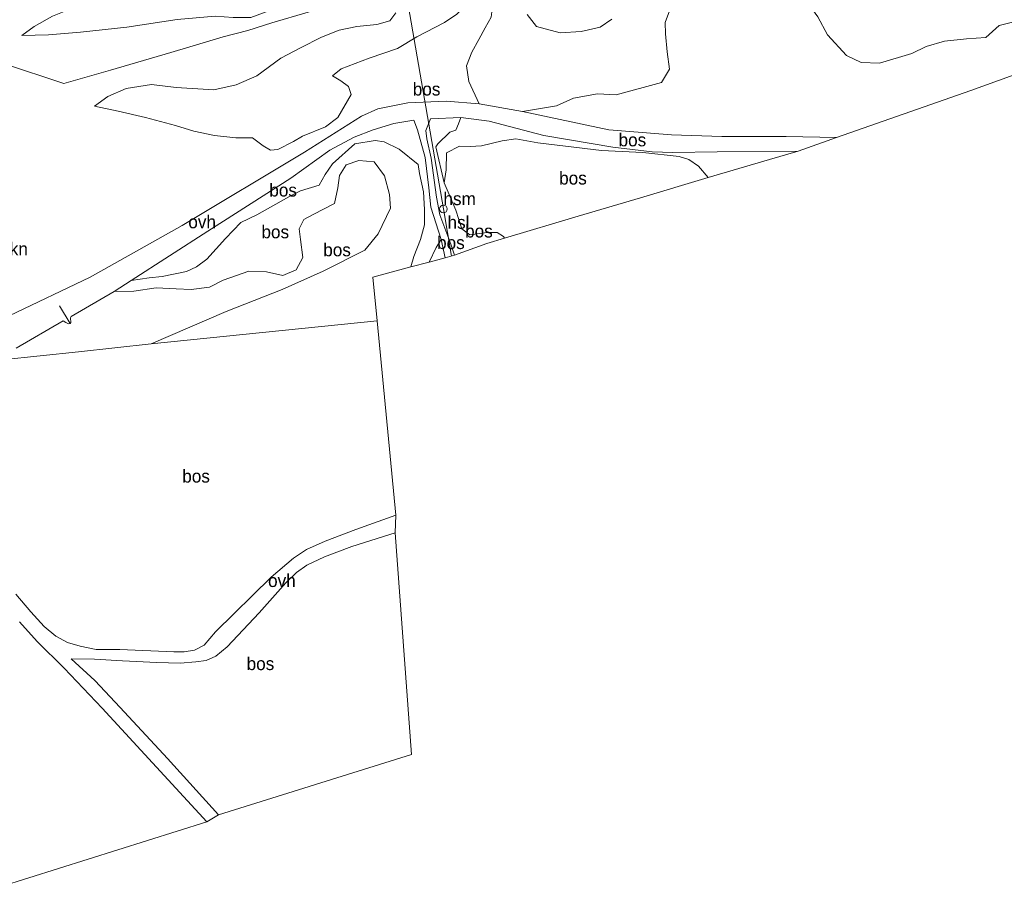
# Model space of a CAD drawing. Header units: millimetres. Extents: x 180000 to 190000, y 466229 to 468626.
# Tile 68 of 202: x 182849 to 183041, y 467986 to 468155. Entities that reach past the tile are written whole.
import ezdxf
from ezdxf.enums import TextEntityAlignment as Align

# ---------------------------------------------------------------- set-up
doc = ezdxf.new("R2010")
doc.units = ezdxf.units.MM
for name, color, linetype, lineweight in [('af-bs-doorgang', 8, 'Continuous', 18), ('af-bs-rasterhekwerk', 8, 'hekwerk', 18), ('bp-b5-bomenstruiken', 93, 'Continuous', 18), ('bp-b5-bos', 93, 'Continuous', 18), ('gw-bs-kruinlijn', 93, 'Continuous', 18), ('gw-bs-teenlijn', 93, 'Continuous', 18), ('kd-bs-opnamedtmgrens', 173, 'Continuous', 18), ('kl-bs-electriciteit hoogsp', 13, 'elechoog', 18), ('kl-bs-hoogspanningsmast', 8, 'Continuous', 18), ('og-bs-hulpgeometrie', 53, 'Continuous', 18), ('vh-b5-verh_soort', 8, 'Continuous', 18)]:
    doc.layers.add(name, color=color, linetype=linetype, lineweight=lineweight)
doc.styles.add('rtw_iso', font='iso-rtw.shx')
doc.linetypes.add('elechoog', pattern='A,28,-5,[23,RTW.shx,S=1.25,R=0,X=0,Y=0],-5,[23,RTW.shx,S=1.25,R=0,X=0,Y=0],-5,[23,RTW.shx,S=1.25,R=0,X=0,Y=0],-5', length=48)
doc.linetypes.add('hekwerk', pattern='A,7,-1.5,[1,RTW.shx,S=0.75,R=0,X=0,Y=0],-1.5', length=10)

# ---------------------------------------------------------------- blocks, each defined once
blk = doc.blocks.new('dtbattr-r')
at = {"style": 'rtw_iso'}
blk.add_attdef('TAG', text='', height=2.5, dxfattribs=at).set_placement((0, 0), align=Align.MIDDLE_CENTER)
blk = doc.blocks.new('dtb')
blk.add_circle((0, 0), 0.75)
blk = doc.blocks.new('dtbattr')
at = {"style": 'rtw_iso'}
blk.add_attdef('TAG', (0.59, 0.87), '', height=2.5, dxfattribs=at)
blk = doc.blocks.new('dtbattr-l')
at = {"style": 'rtw_iso'}
blk.add_attdef('TAG', (0, 0), '', height=2.5, dxfattribs=at)

msp = doc.modelspace()

# ---------------------------------------------------------------- linework, layer by layer
at = {"layer": 'af-bs-doorgang'}
msp.add_polyline3d([(182857.17, 468098.98, 39.04), (182859.19, 468095.54, 39.02)], dxfattribs=at)
at = {"layer": 'af-bs-rasterhekwerk'}
for points in [[(182857.97, 468142.29, 39.67), (182867.06, 468144.88, 39.81), (182878.83, 468148.36, 40.54), (182882.52, 468149.43, 40.67), (182889.06, 468151.41, 41.93), (182893.84, 468152.67, 43.38), (182898.52, 468154.14, 43.71), (182905.6, 468156.21, 42.39), (182909.67, 468157.54, 41.73), (182918.57, 468161.38, 41.67), (182923.4, 468163.3, 40.7), (182926.26, 468164.62, 40.78), (182929.51, 468165.82, 39.96)], [(182840.59, 468148.32, 37.29), (182846.22, 468146.24, 39.51), (182857.97, 468142.29, 39.67)]]:
    msp.add_polyline3d(points, dxfattribs=at)
at = {"layer": 'bp-b5-bomenstruiken'}
for points in [[(182905.6, 468156.21, 42.39), (182898.52, 468154.14, 43.71), (182893.84, 468152.67, 43.38), (182889.06, 468151.41, 41.93), (182882.52, 468149.43, 40.67), (182878.83, 468148.36, 40.54), (182867.06, 468144.88, 39.81), (182857.97, 468142.29, 39.67), (182846.22, 468146.24, 39.51), (182845.45, 468148.65, 39.42), (182844.38, 468150.91, 39.23), (182842.54, 468152.61, 39.04), (182840.06, 468153.7, 38.93), (182837.81, 468154.21, 38.94), (182843.16, 468154.4, 39.06), (182847, 468155.38, 39.09)], [(182880.09, 468154.8, 41), (182870.25, 468153.27, 40.31), (182861.25, 468152.32, 39.83), (182854.98, 468151.8, 39.53), (182849.8, 468151.68, 39.4), (182852.23, 468153.39, 39.17), (182855.79, 468155.43, 39.13)], [(182855.79, 468155.43, 39.13), (182852.23, 468153.39, 39.17), (182849.8, 468151.68, 39.4), (182854.98, 468151.8, 39.53), (182861.25, 468152.32, 39.83), (182870.25, 468153.27, 40.31), (182880.09, 468154.8, 41)]]:
    msp.add_polyline3d(points, dxfattribs=at)
at = {"layer": 'bp-b5-bos'}
for points in [[(182846.22, 468146.24, 39.51), (182857.97, 468142.29, 39.67), (182867.06, 468144.88, 39.81), (182878.83, 468148.36, 40.54), (182882.52, 468149.43, 40.67), (182889.06, 468151.41, 41.93), (182893.84, 468152.67, 43.38), (182898.52, 468154.14, 43.71), (182905.6, 468156.21, 42.39)], [(182941.3, 468155.23, 40.09), (182940.13, 468153.13, 39.97), (182938.84, 468150.89, 40.06), (182937.5, 468148.44, 40.07), (182936.47, 468145.77, 40.07), (182936.92, 468142.72, 40.01), (182938.95, 468138.36, 40.12), (182932.5, 468138.87, 40.04), (182925.01, 468138.52, 39.92), (182919.18, 468137.36, 39.87), (182916.01, 468135.95, 39.75), (182904.91, 468128.95, 39.47), (182881.06, 468114.64, 39.32), (182863.13, 468104.55, 39.2), (182847.35, 468097.04, 38.93)], [(182922.71, 468156.09, 41.84), (182921.5, 468154.53, 41.96), (182918.96, 468153.8, 42.08), (182915.12, 468153.44, 41.98), (182911.64, 468152.72, 42.26), (182908.19, 468151.35, 42.67), (182904.08, 468149.29, 43.15), (182900.31, 468147.28, 42.86), (182895.62, 468143.82, 42.31), (182891.55, 468142.04, 41.59), (182887.21, 468141.1, 40.94), (182879.86, 468141.51, 40.26), (182875.1, 468142.15, 39.93), (182870.14, 468141.37, 39.63), (182866.57, 468139.75, 39.59), (182863.93, 468137.88, 39.48), (182868.59, 468136.89, 39.33), (182873.87, 468135.66, 39.33), (182879.77, 468134.16, 39.41), (182883.35, 468133.02, 39.52), (182887.35, 468132.19, 39.55), (182891.49, 468131.74, 39.57), (182894.76, 468131.73, 39.54), (182896.86, 468130.16, 39.57), (182898.26, 468129.31, 39.58), (182899.7, 468129.43, 39.59), (182902.74, 468131.02, 39.65), (182904.52, 468132.05, 39.68), (182908.99, 468133.87, 39.75), (182911.4, 468135.72, 39.77), (182913.98, 468140.16, 39.9), (182913.46, 468141.75, 39.92), (182911.96, 468142.83, 39.95), (182910.38, 468143.81, 39.89), (182912.05, 468145.2, 39.84), (182917.47, 468147.24, 39.86), (182922.99, 468149.15, 39.94), (182926.76, 468151.42, 39.89), (182932.19, 468154.23, 39.83), (182934.58, 468155.8, 39.93)], [(182934.58, 468155.8, 39.93), (182932.19, 468154.23, 39.83), (182926.76, 468151.42, 39.89), (182922.99, 468149.15, 39.94), (182917.47, 468147.24, 39.86), (182912.05, 468145.2, 39.84), (182910.38, 468143.81, 39.89), (182911.96, 468142.83, 39.95), (182913.46, 468141.75, 39.92), (182913.98, 468140.16, 39.9), (182911.4, 468135.72, 39.77), (182908.99, 468133.87, 39.75), (182904.52, 468132.05, 39.68), (182902.74, 468131.02, 39.65), (182899.7, 468129.43, 39.59), (182898.26, 468129.31, 39.58), (182896.86, 468130.16, 39.57), (182894.76, 468131.73, 39.54), (182891.49, 468131.74, 39.57), (182887.35, 468132.19, 39.55), (182883.35, 468133.02, 39.52), (182879.77, 468134.16, 39.41), (182873.87, 468135.66, 39.33), (182868.59, 468136.89, 39.33), (182863.93, 468137.88, 39.48), (182866.57, 468139.75, 39.59), (182870.14, 468141.37, 39.63), (182875.1, 468142.15, 39.93), (182879.86, 468141.51, 40.26), (182887.21, 468141.1, 40.94), (182891.55, 468142.04, 41.59), (182895.62, 468143.82, 42.31), (182900.31, 468147.28, 42.86), (182904.08, 468149.29, 43.15), (182908.19, 468151.35, 42.67), (182911.64, 468152.72, 42.26), (182915.12, 468153.44, 41.98), (182918.96, 468153.8, 42.08), (182921.5, 468154.53, 41.96), (182922.71, 468156.09, 41.84)], [(182976.05, 468156.46, 39.5), (182975.18, 468154.19, 39.5), (182975.22, 468152, 39.5), (182975.6, 468148.46, 39.76), (182976.03, 468145.1, 39.76), (182974.45, 468142.51, 39.72), (182965.65, 468140.11, 39.8), (182962.02, 468140.3, 39.8), (182957.35, 468139.48, 39.81), (182953.98, 468137.94, 39.85), (182947.4, 468136.85, 40.18), (182938.95, 468138.36, 40.12), (182936.92, 468142.72, 40.01), (182936.47, 468145.77, 40.07), (182937.5, 468148.44, 40.07), (182938.84, 468150.89, 40.06), (182940.13, 468153.13, 39.97), (182941.3, 468155.23, 40.09)], [(183063.36, 468151.28, 39.12), (183034.76, 468140.97, 39.08), (183008.59, 468131.78, 39.5), (182998.78, 468132, 39.89), (182986.2, 468132, 39.99), (182976.4, 468132.3, 40.04), (182964.22, 468133.27, 40.04), (182947.4, 468136.85, 40.18), (182953.98, 468137.94, 39.85), (182957.35, 468139.48, 39.81), (182962.02, 468140.3, 39.8), (182965.65, 468140.11, 39.8), (182974.45, 468142.51, 39.72), (182976.03, 468145.1, 39.76), (182975.6, 468148.46, 39.76), (182975.22, 468152, 39.5), (182975.18, 468154.19, 39.5), (182976.05, 468156.46, 39.5)], [(182964.79, 468154.84, 43.41), (182962.5, 468153.31, 43.11), (182958.8, 468152.46, 42.59), (182954.69, 468152.21, 42.1), (182950.09, 468153.39, 41.63), (182948.31, 468155.75, 41.33)], [(182948.31, 468155.75, 41.33), (182950.09, 468153.39, 41.63), (182954.69, 468152.21, 42.1), (182958.8, 468152.46, 42.59), (182962.5, 468153.31, 43.11), (182964.79, 468154.84, 43.41)], [(183004.96, 468155.33, 39.29), (183006.83, 468151.82, 39.6), (183010.56, 468147.77, 39.66), (183013.36, 468146.43, 39.55), (183016.93, 468146.27, 39.48), (183023.23, 468148.17, 39.43), (183026.06, 468149.55, 39.48), (183029.63, 468150.56, 39.54), (183033.94, 468151, 39.58), (183037.71, 468151.31, 39.46), (183040.26, 468153.59, 39.51), (183045.46, 468154.91, 39.53)], [(183045.46, 468154.91, 39.53), (183040.26, 468153.59, 39.51), (183037.71, 468151.31, 39.46), (183033.94, 468151, 39.58), (183029.63, 468150.56, 39.54), (183026.06, 468149.55, 39.48), (183023.23, 468148.17, 39.43), (183016.93, 468146.27, 39.48), (183013.36, 468146.43, 39.55), (183010.56, 468147.77, 39.66), (183006.83, 468151.82, 39.6), (183004.96, 468155.33, 39.29)], [(182848.68, 468090.76, 38.96), (182857.86, 468096.03, 39.03), (182858.37, 468095.76, 39.02), (182858.89, 468095.5, 39.02), (182859.19, 468095.54, 39.02), (182859.35, 468095.73, 39.02), (182859.31, 468096.65, 39.03), (182859.41, 468096.91, 39.03), (182867.79, 468101.76, 39.09), (182871.61, 468101.84, 39.11), (182876.01, 468102.5, 39.1), (182879.85, 468102.27, 39.12), (182882.79, 468102.19, 39.17), (182886.38, 468102.62, 39.17), (182889.02, 468104.01, 39.18), (182894.03, 468105.76, 39.18), (182897.47, 468105.58, 39.19), (182900.65, 468104.89, 39.27), (182903.29, 468106.02, 39.34), (182904.57, 468108.43, 39.25), (182904.1, 468111.93, 39.12), (182903.86, 468114.02, 39.1), (182904.79, 468115.8, 39.1), (182906.56, 468116.81, 39.16), (182910.75, 468118.93, 39.25), (182911.4, 468121.96, 39.16), (182911.7, 468124.38, 39.17), (182913, 468126.44, 39.13), (182915.51, 468127.32, 39.16), (182918.46, 468127.07, 39.3), (182920.51, 468124.33, 39.58), (182921.43, 468120.68, 39.77), (182921.68, 468117.99, 39.79), (182919.28, 468113.04, 39.82), (182916.68, 468109.85, 39.68), (182908.51, 468105.72, 39.45), (182900.53, 468102.19, 38.9), (182889.64, 468097.85, 39.25), (182875.03, 468091.58, 39.11), (182860.83, 468090.02, 39.16), (182845.91, 468088.46, 38.95)], [(182845.91, 468088.46, 38.95), (182860.83, 468090.02, 39.16), (182875.03, 468091.58, 39.11), (182919.03, 468096.03, 45.51), (182922.7, 468058.2, 39.44), (182914.91, 468055.38, 39.38), (182908.91, 468053.1, 39.31), (182905.29, 468051.47, 39.07), (182902.75, 468049.78, 38.81), (182898.39, 468046.11, 38.79), (182887.55, 468035.44, 39.06), (182885.34, 468032.86, 39.18), (182883.44, 468031.91, 39.2), (182881.41, 468031.57, 39.22), (182879.41, 468031.55, 39.08), (182868.9, 468031.98, 39.02), (182864.31, 468031.99, 38.9), (182861.16, 468032.67, 38.86), (182858.7, 468033.36, 38.84), (182856.4, 468034.6, 38.78), (182854.14, 468036.51, 38.79), (182851.56, 468039.38, 38.77), (182848.62, 468042.77, 38.72)], [(182849.35, 468037.41, 38.77), (182852.79, 468033.57, 38.79), (182858.05, 468028.39, 38.73), (182865.46, 468020.57, 38.7), (182885.86, 467998.42, 38.8), (182845.32, 467985.66, 38.93)]]:
    msp.add_polyline3d(points, dxfattribs=at)
for points in [[(182926.94, 468133.31, 40.06), (182928.38, 468127.91, 40.45), (182929.11, 468122, 41.29), (182929.54, 468118.22, 42.03), (182931.5, 468111.93, 44.3), (182930.54, 468110.37, 45.38), (182929.17, 468107.52, 45.85), (182925.64, 468106.57, 45.92), (182926.18, 468108.61, 44.31), (182927.53, 468111.91, 43.6), (182928.3, 468114.76, 42.59), (182928.3, 468117.79, 41.95), (182928.08, 468121.23, 41.22), (182927.31, 468124.75, 40.67), (182927.02, 468126.5, 40.35), (182923.36, 468129.5, 40.11), (182920.45, 468130.95, 39.92), (182918.67, 468131.23, 39.7), (182914.67, 468130.54, 39.59), (182910.32, 468126.69, 39.63), (182908.92, 468124.55, 39.59), (182907.77, 468122.47, 39.53), (182904.12, 468121.37, 39.51), (182902.45, 468120.55, 39.55), (182895.58, 468116.69, 39.48), (182892.49, 468115.2, 39.51), (182889.49, 468112.13, 39.62), (182885.83, 468108.06, 39.61), (182883.87, 468106.59, 39.73), (182881.92, 468105.69, 39.85), (182877.16, 468104.72, 39.65), (182874.63, 468104.46, 39.28), (182871.11, 468103.9, 39.15), (182886.03, 468113.54, 39.41), (182902.2, 468123.89, 39.5), (182909.8, 468129.3, 39.54), (182914.56, 468131.85, 39.64), (182918.28, 468133.27, 39.82), (182922.31, 468134.54, 40), (182926.2, 468135.19, 40.15)], [(182935.54, 468113.96, 45.05), (182937.12, 468112.83, 45.26), (182940.46, 468113.27, 45.82), (182942.46, 468113.28, 45.95), (182943.68, 468112.52, 46.01), (182943.86, 468112.17, 46.01), (182940.43, 468111.16, 46.25), (182934.1, 468108.84, 44.68), (182933.39, 468111.01, 44.73), (182931.27, 468116.73, 42.85), (182930.65, 468120.16, 41.93), (182929.59, 468127.75, 40.64), (182928.76, 468131.53, 40.38), (182928.52, 468133.14, 40.33), (182929.42, 468135.46, 40.2), (182935.34, 468135.66, 40.13), (182934.92, 468134.45, 40.3), (182934.4, 468133.24, 40.37), (182933.23, 468132.85, 40.36), (182930.86, 468130.58, 40.41), (182930.49, 468129.94, 40.44), (182932.08, 468122.98, 41.22), (182934.38, 468117.64, 43.43)], [(182951.57, 468132.2, 40.32), (182964.97, 468129.93, 40.13), (182972.67, 468129.01, 40.01), (182976.67, 468128.87, 39.98), (182985.31, 468129, 39.85), (183001.13, 468129.12, 39.59), (182995.52, 468127.51, 39.83), (182983.56, 468123.97, 40.16), (182981.7, 468126.23, 40.08), (182979.81, 468127.5, 39.97), (182977.9, 468128.1, 39.91), (182970.86, 468128.88, 39.99), (182962.76, 468129.25, 40.09), (182950.38, 468130.75, 40.15), (182946.08, 468131.56, 40.1), (182943.41, 468131.14, 40), (182939.36, 468130.16, 39.73), (182937.21, 468130.06, 39.86), (182935.1, 468130.11, 39.96), (182932.57, 468128.78, 40.17), (182932.53, 468125.51, 40.17), (182932.08, 468122.98, 41.22), (182930.49, 468129.94, 40.44), (182930.86, 468130.58, 40.41), (182933.23, 468132.85, 40.36), (182934.4, 468133.24, 40.37), (182934.92, 468134.45, 40.3), (182935.34, 468135.66, 40.13), (182940.86, 468134.96, 40.21)], [(182923.36, 468129.5, 40.11), (182927.02, 468126.5, 40.35), (182927.31, 468124.75, 40.67), (182928.08, 468121.23, 41.22), (182928.3, 468117.79, 41.95), (182928.3, 468114.76, 42.59), (182927.53, 468111.91, 43.6), (182926.18, 468108.61, 44.31), (182925.64, 468106.57, 45.92), (182918.24, 468104.55, 43.94), (182919.03, 468096.03, 45.51), (182875.03, 468091.58, 39.11), (182889.64, 468097.85, 39.25), (182900.53, 468102.19, 38.9), (182908.51, 468105.72, 39.45), (182916.68, 468109.85, 39.68), (182919.28, 468113.04, 39.82), (182921.68, 468117.99, 39.79), (182921.43, 468120.68, 39.77), (182920.51, 468124.33, 39.58), (182918.46, 468127.07, 39.3), (182915.51, 468127.32, 39.16), (182913, 468126.44, 39.13), (182911.7, 468124.38, 39.17), (182911.4, 468121.96, 39.16), (182910.75, 468118.93, 39.25), (182906.56, 468116.81, 39.16), (182904.79, 468115.8, 39.1), (182903.86, 468114.02, 39.1), (182904.1, 468111.93, 39.12), (182904.57, 468108.43, 39.25), (182903.29, 468106.02, 39.34), (182900.65, 468104.89, 39.27), (182897.47, 468105.58, 39.19), (182894.03, 468105.76, 39.18), (182889.02, 468104.01, 39.18), (182886.38, 468102.62, 39.17), (182882.79, 468102.19, 39.17), (182879.85, 468102.27, 39.12), (182876.01, 468102.5, 39.1), (182871.61, 468101.84, 39.11), (182867.79, 468101.76, 39.09), (182871.11, 468103.9, 39.15), (182874.63, 468104.46, 39.28), (182877.16, 468104.72, 39.65), (182881.92, 468105.69, 39.85), (182883.87, 468106.59, 39.73), (182885.83, 468108.06, 39.61), (182889.49, 468112.13, 39.62), (182892.49, 468115.2, 39.51), (182895.58, 468116.69, 39.48), (182902.45, 468120.55, 39.55), (182904.12, 468121.37, 39.51), (182907.77, 468122.47, 39.53), (182908.92, 468124.55, 39.59), (182910.32, 468126.69, 39.63), (182914.67, 468130.54, 39.59), (182918.67, 468131.23, 39.7), (182920.45, 468130.95, 39.92)], [(182950.38, 468130.75, 40.15), (182962.76, 468129.25, 40.09), (182970.86, 468128.88, 39.99), (182977.9, 468128.1, 39.91), (182979.81, 468127.5, 39.97), (182981.7, 468126.23, 40.08), (182983.56, 468123.97, 40.16), (182970.39, 468120.06, 41.2), (182958.26, 468116.47, 42.89), (182943.86, 468112.17, 46.01), (182943.68, 468112.52, 46.01), (182942.46, 468113.28, 45.95), (182940.46, 468113.27, 45.82), (182937.12, 468112.83, 45.26), (182935.54, 468113.96, 45.05), (182934.38, 468117.64, 43.43), (182932.08, 468122.98, 41.22), (182932.53, 468125.51, 40.17), (182932.57, 468128.78, 40.17), (182935.1, 468130.11, 39.96), (182937.21, 468130.06, 39.86), (182939.36, 468130.16, 39.73), (182943.41, 468131.14, 40), (182946.08, 468131.56, 40.1)], [(182932.29, 468108.31, 44.74), (182929.17, 468107.52, 45.85), (182930.54, 468110.37, 45.38), (182931.5, 468111.93, 44.3)], [(182922.57, 468054.74, 39.24), (182925.76, 468011.55, 38.84), (182888.15, 467999.76, 38.73), (182878.19, 468010.78, 38.6), (182868.98, 468020.72, 38.69), (182864, 468025.98, 38.74), (182859.39, 468030.2, 38.77), (182863.96, 468030.15, 38.88), (182869.43, 468029.82, 38.9), (182876.09, 468029.5, 38.85), (182880.64, 468029.35, 38.96), (182883.71, 468029.61, 39.01), (182885.72, 468029.89, 39.05), (182887.61, 468030.68, 39.01), (182889.8, 468032.54, 38.96), (182896.08, 468039.14, 39.16), (182901.27, 468044.98, 39.14), (182903.33, 468047.01, 39.15), (182905.32, 468048.43, 39.12), (182908.8, 468050.08, 39.24), (182914.1, 468052.1, 39.24)]]:
    msp.add_polyline3d(points, close=True, dxfattribs=at)
at = {"layer": 'gw-bs-kruinlijn'}
for points in [[(182920.95, 468164.07, 41.05), (182913.37, 468161.02, 41.08), (182905.07, 468158.16, 41.66), (182898.11, 468156.57, 42.96), (182894.45, 468155.19, 43.02), (182890.99, 468155.16, 42.7), (182887.47, 468155.42, 41.93), (182880.09, 468154.8, 41), (182870.25, 468153.27, 40.31), (182861.25, 468152.32, 39.83), (182854.98, 468151.8, 39.53), (182849.8, 468151.68, 39.4)], [(182922.71, 468156.09, 41.84), (182921.5, 468154.53, 41.96), (182918.96, 468153.8, 42.08), (182915.12, 468153.44, 41.98), (182911.64, 468152.72, 42.26), (182908.19, 468151.35, 42.67), (182904.08, 468149.29, 43.15), (182900.31, 468147.28, 42.86), (182895.62, 468143.82, 42.31), (182891.55, 468142.04, 41.59), (182887.21, 468141.1, 40.94), (182879.86, 468141.51, 40.26), (182875.1, 468142.15, 39.93), (182870.14, 468141.37, 39.63), (182866.57, 468139.75, 39.59), (182863.93, 468137.88, 39.48)], [(182964.79, 468154.84, 43.41), (182962.5, 468153.31, 43.11), (182958.8, 468152.46, 42.59), (182954.69, 468152.21, 42.1), (182950.09, 468153.39, 41.63), (182948.31, 468155.75, 41.33)], [(182935.34, 468135.66, 40.13), (182934.92, 468134.45, 40.3), (182934.4, 468133.24, 40.37)], [(182943.86, 468112.17, 46.01), (182943.68, 468112.52, 46.01), (182942.46, 468113.28, 45.95), (182940.46, 468113.27, 45.82), (182937.12, 468112.83, 45.26), (182935.54, 468113.96, 45.05), (182934.38, 468117.64, 43.43), (182932.08, 468122.98, 41.22), (182930.49, 468129.94, 40.44), (182930.86, 468130.58, 40.41), (182933.23, 468132.85, 40.36), (182934.4, 468133.24, 40.37)], [(182925.64, 468106.57, 45.92), (182926.18, 468108.61, 44.31), (182927.53, 468111.91, 43.6), (182928.3, 468114.76, 42.59), (182928.3, 468117.79, 41.95), (182928.08, 468121.23, 41.22), (182927.31, 468124.75, 40.67), (182927.02, 468126.5, 40.35), (182923.36, 468129.5, 40.11), (182920.45, 468130.95, 39.92), (182918.67, 468131.23, 39.7), (182914.67, 468130.54, 39.59), (182910.32, 468126.69, 39.63), (182908.92, 468124.55, 39.59), (182907.77, 468122.47, 39.53), (182904.12, 468121.37, 39.51), (182902.45, 468120.55, 39.55), (182895.58, 468116.69, 39.48), (182892.49, 468115.2, 39.51), (182889.49, 468112.13, 39.62), (182885.83, 468108.06, 39.61), (182883.87, 468106.59, 39.73), (182881.92, 468105.69, 39.85), (182877.16, 468104.72, 39.65), (182874.63, 468104.46, 39.28), (182871.11, 468103.9, 39.15)], [(182931.5, 468111.93, 44.3), (182930.54, 468110.37, 45.38), (182929.17, 468107.52, 45.85)]]:
    msp.add_polyline3d(points, dxfattribs=at)
at = {"layer": 'gw-bs-teenlijn'}
for points in [[(182981.81, 468162.47, 39.3), (182987.84, 468168.13, 39.09), (182990.84, 468169.36, 39.02), (182994.25, 468169.9, 39.06), (182996.86, 468168.95, 39.14), (182998.56, 468166.18, 39.2), (183000.87, 468161.05, 39.13), (183004.96, 468155.33, 39.29), (183006.83, 468151.82, 39.6), (183010.56, 468147.77, 39.66), (183013.36, 468146.43, 39.55), (183016.93, 468146.27, 39.48), (183023.23, 468148.17, 39.43), (183026.06, 468149.55, 39.48), (183029.63, 468150.56, 39.54), (183033.94, 468151, 39.58), (183037.71, 468151.31, 39.46), (183040.26, 468153.59, 39.51), (183045.46, 468154.91, 39.53)], [(182938.95, 468138.36, 40.12), (182936.92, 468142.72, 40.01), (182936.47, 468145.77, 40.07), (182937.5, 468148.44, 40.07), (182938.84, 468150.89, 40.06), (182940.13, 468153.13, 39.97), (182941.3, 468155.23, 40.09), (182941.71, 468158.95, 40.14), (182943.09, 468161.74, 40.16), (182944.29, 468164.27, 40.13), (182942.97, 468164.72, 40.08), (182941.41, 468164.04, 40.04), (182939.95, 468163.03, 39.96), (182938.58, 468161.26, 40.02), (182937.24, 468159.27, 40), (182936.16, 468157.45, 39.94), (182934.58, 468155.8, 39.93), (182932.19, 468154.23, 39.83), (182926.76, 468151.42, 39.89), (182922.99, 468149.15, 39.94)], [(182981.81, 468162.47, 39.3), (182979.16, 468159.84, 39.5), (182976.05, 468156.46, 39.5), (182975.18, 468154.19, 39.5), (182975.22, 468152, 39.5), (182975.6, 468148.46, 39.76), (182976.03, 468145.1, 39.76), (182974.45, 468142.51, 39.72), (182965.65, 468140.11, 39.8), (182962.02, 468140.3, 39.8), (182957.35, 468139.48, 39.81)], [(182849.8, 468151.68, 39.4), (182852.23, 468153.39, 39.17), (182855.79, 468155.43, 39.13), (182858.08, 468156.35, 39.11)], [(182863.93, 468137.88, 39.48), (182868.59, 468136.89, 39.33), (182873.87, 468135.66, 39.33), (182879.77, 468134.16, 39.41), (182883.35, 468133.02, 39.52), (182887.35, 468132.19, 39.55), (182891.49, 468131.74, 39.57), (182894.76, 468131.73, 39.54), (182896.86, 468130.16, 39.57), (182898.26, 468129.31, 39.58), (182899.7, 468129.43, 39.59), (182902.74, 468131.02, 39.65), (182904.52, 468132.05, 39.68), (182908.99, 468133.87, 39.75), (182911.4, 468135.72, 39.77), (182913.98, 468140.16, 39.9), (182913.46, 468141.75, 39.92), (182911.96, 468142.83, 39.95), (182910.38, 468143.81, 39.89), (182912.05, 468145.2, 39.84), (182917.47, 468147.24, 39.86), (182922.99, 468149.15, 39.94)], [(182947.4, 468136.85, 40.18), (182953.98, 468137.94, 39.85), (182957.35, 468139.48, 39.81)], [(182932.08, 468122.98, 41.22), (182932.53, 468125.51, 40.17), (182932.57, 468128.78, 40.17), (182935.1, 468130.11, 39.96), (182937.21, 468130.06, 39.86), (182939.36, 468130.16, 39.73), (182943.41, 468131.14, 40), (182946.08, 468131.56, 40.1), (182950.38, 468130.75, 40.15), (182962.76, 468129.25, 40.09), (182970.86, 468128.88, 39.99), (182977.9, 468128.1, 39.91), (182979.81, 468127.5, 39.97), (182981.7, 468126.23, 40.08), (182983.56, 468123.97, 40.16)], [(182875.03, 468091.58, 39.11), (182889.64, 468097.85, 39.25), (182900.53, 468102.19, 38.9), (182908.51, 468105.72, 39.45), (182916.68, 468109.85, 39.68), (182919.28, 468113.04, 39.82), (182921.68, 468117.99, 39.79), (182921.43, 468120.68, 39.77), (182920.51, 468124.33, 39.58), (182918.46, 468127.07, 39.3), (182915.51, 468127.32, 39.16), (182913, 468126.44, 39.13), (182911.7, 468124.38, 39.17), (182911.4, 468121.96, 39.16), (182910.75, 468118.93, 39.25), (182906.56, 468116.81, 39.16), (182904.79, 468115.8, 39.1), (182903.86, 468114.02, 39.1), (182904.1, 468111.93, 39.12), (182904.57, 468108.43, 39.25), (182903.29, 468106.02, 39.34), (182900.65, 468104.89, 39.27), (182897.47, 468105.58, 39.19), (182894.03, 468105.76, 39.18), (182889.02, 468104.01, 39.18), (182886.38, 468102.62, 39.17), (182882.79, 468102.19, 39.17), (182879.85, 468102.27, 39.12), (182876.01, 468102.5, 39.1), (182871.61, 468101.84, 39.11), (182867.79, 468101.76, 39.09)]]:
    msp.add_polyline3d(points, dxfattribs=at)
at = {"layer": 'kd-bs-opnamedtmgrens'}
for points in [[(182919.03, 468096.03, 45.51), (182918.24, 468104.55, 43.94), (182925.64, 468106.57, 45.92), (182929.17, 468107.52, 45.85), (182932.29, 468108.31, 44.74), (182934.1, 468108.84, 44.68), (182940.43, 468111.16, 46.25), (182943.86, 468112.17, 46.01), (182958.26, 468116.47, 42.89), (182970.39, 468120.06, 41.2), (182983.56, 468123.97, 40.16), (182995.52, 468127.51, 39.83), (183001.13, 468129.12, 39.59), (183008.59, 468131.78, 39.5), (183034.76, 468140.97, 39.08), (183063.36, 468151.28, 39.12), (183081.82, 468157.82, 39.14), (183098.84, 468163.8, 39.14), (183113.46, 468169.07, 39.7), (183126.55, 468173.59, 40.01), (183135.64, 468176.98, 40.41)], [(182922.7, 468058.2, 39.44), (182919.03, 468096.03, 45.51)], [(182922.7, 468058.2, 39.44), (182922.57, 468054.74, 39.24), (182925.76, 468011.55, 38.84), (182888.15, 467999.76, 38.73), (182885.86, 467998.42, 38.8), (182845.32, 467985.66, 38.93), (182789.52, 468041.5, 38.22), (182788.32, 468043.62, 38.22), (182770.06, 468062.31, 38.05), (182718.34, 468049.17, 38.5), (182711.14, 468047.54, 38.44), (182635.23, 468028.7, 38.23)]]:
    msp.add_polyline3d(points, dxfattribs=at)
at = {"layer": 'kl-bs-electriciteit hoogsp'}
for points in [[(182931.97, 468117.86, 60.9), (182901.37, 468294.57, 60.92)], [(182933.56, 468108.64, 61.05), (182931.97, 468117.86, 60.9)]]:
    msp.add_polyline3d(points, dxfattribs=at)
at = {"layer": 'og-bs-hulpgeometrie'}
msp.add_polyline3d([(182919.03, 468096.03, 45.51), (182875.03, 468091.58, 39.11), (182860.83, 468090.02, 39.16), (182845.91, 468088.46, 38.95)], dxfattribs=at)
at = {"layer": 'vh-b5-verh_soort'}
for points in [[(182847.35, 468097.04, 38.93), (182863.13, 468104.55, 39.2), (182881.06, 468114.64, 39.32), (182904.91, 468128.95, 39.47), (182916.01, 468135.95, 39.75), (182919.18, 468137.36, 39.87), (182925.01, 468138.52, 39.92), (182932.5, 468138.87, 40.04), (182938.95, 468138.36, 40.12), (182947.4, 468136.85, 40.18), (182964.22, 468133.27, 40.04), (182976.4, 468132.3, 40.04), (182986.2, 468132, 39.99), (182998.78, 468132, 39.89), (183008.59, 468131.78, 39.5), (183001.13, 468129.12, 39.59), (182985.31, 468129, 39.85), (182976.67, 468128.87, 39.98), (182972.67, 468129.01, 40.01), (182964.97, 468129.93, 40.13), (182951.57, 468132.2, 40.32), (182940.86, 468134.96, 40.21), (182935.34, 468135.66, 40.13), (182929.42, 468135.46, 40.2), (182928.52, 468133.14, 40.33), (182928.76, 468131.53, 40.38), (182929.59, 468127.75, 40.64), (182930.65, 468120.16, 41.93), (182931.27, 468116.73, 42.85), (182933.39, 468111.01, 44.73), (182934.1, 468108.84, 44.68), (182932.29, 468108.31, 44.74), (182931.5, 468111.93, 44.3), (182929.54, 468118.22, 42.03), (182929.11, 468122, 41.29), (182928.38, 468127.91, 40.45), (182926.94, 468133.31, 40.06), (182926.2, 468135.19, 40.15), (182922.31, 468134.54, 40), (182918.28, 468133.27, 39.82), (182914.56, 468131.85, 39.64), (182909.8, 468129.3, 39.54), (182902.2, 468123.89, 39.5), (182886.03, 468113.54, 39.41), (182871.11, 468103.9, 39.15), (182867.79, 468101.76, 39.09), (182859.41, 468096.91, 39.03), (182859.31, 468096.65, 39.03), (182859.35, 468095.73, 39.02), (182859.19, 468095.54, 39.02), (182858.89, 468095.5, 39.02), (182858.37, 468095.76, 39.02), (182857.86, 468096.03, 39.03), (182848.68, 468090.76, 38.96)], [(182848.62, 468042.77, 38.72), (182851.56, 468039.38, 38.77), (182854.14, 468036.51, 38.79), (182856.4, 468034.6, 38.78), (182858.7, 468033.36, 38.84), (182861.16, 468032.67, 38.86), (182864.31, 468031.99, 38.9), (182868.9, 468031.98, 39.02), (182879.41, 468031.55, 39.08), (182881.41, 468031.57, 39.22), (182883.44, 468031.91, 39.2), (182885.34, 468032.86, 39.18), (182887.55, 468035.44, 39.06), (182898.39, 468046.11, 38.79), (182902.75, 468049.78, 38.81), (182905.29, 468051.47, 39.07), (182908.91, 468053.1, 39.31), (182914.91, 468055.38, 39.38), (182922.7, 468058.2, 39.44), (182922.57, 468054.74, 39.24), (182914.1, 468052.1, 39.24), (182908.8, 468050.08, 39.24), (182905.32, 468048.43, 39.12), (182903.33, 468047.01, 39.15), (182901.27, 468044.98, 39.14), (182896.08, 468039.14, 39.16), (182889.8, 468032.54, 38.96), (182887.61, 468030.68, 39.01), (182885.72, 468029.89, 39.05), (182883.71, 468029.61, 39.01), (182880.64, 468029.35, 38.96), (182876.09, 468029.5, 38.85), (182869.43, 468029.82, 38.9), (182863.96, 468030.15, 38.88), (182859.39, 468030.2, 38.77), (182864, 468025.98, 38.74), (182868.98, 468020.72, 38.69), (182878.19, 468010.78, 38.6), (182888.15, 467999.76, 38.73), (182885.86, 467998.42, 38.8), (182865.46, 468020.57, 38.7), (182858.05, 468028.39, 38.73), (182852.79, 468033.57, 38.79), (182849.35, 468037.41, 38.77)]]:
    msp.add_polyline3d(points, dxfattribs=at)

# ---------------------------------------------------------------- block references
at = {"layer": 'bp-b5-bomenstruiken'}
ref = msp.add_blockref('dtbattr-r', (182831.65, 468108.09, 36.72), dxfattribs=at)
ref.add_attrib('TAG', 'bmn en strkn', dxfattribs={"layer": '0', "height": 2.5, "style": 'rtw_iso'}).set_placement((182831.65, 468108.09, 36.72), align=Align.BOTTOM_LEFT)
at = {"layer": 'bp-b5-bos'}
ref = msp.add_blockref('dtbattr-r', (182925.99, 468139.22, 40.61), dxfattribs=at)
ref.add_attrib('TAG', 'bos', dxfattribs={"layer": '0', "height": 2.5, "style": 'rtw_iso'}).set_placement((182925.99, 468139.22, 40.61), align=Align.BOTTOM_LEFT)
ref = msp.add_blockref('dtbattr-r', (182966.1, 468129.32, 40.12), dxfattribs=at)
ref.add_attrib('TAG', 'bos', dxfattribs={"layer": '0', "height": 2.5, "style": 'rtw_iso'}).set_placement((182966.1, 468129.32, 40.12), align=Align.BOTTOM_LEFT)
ref = msp.add_blockref('dtbattr-r', (182954.52, 468121.87, 41.8), dxfattribs=at)
ref.add_attrib('TAG', 'bos', dxfattribs={"layer": '0', "height": 2.5, "style": 'rtw_iso'}).set_placement((182954.52, 468121.87, 41.8), align=Align.BOTTOM_LEFT)
ref = msp.add_blockref('dtbattr-r', (182898.03, 468119.54, 40.78), dxfattribs=at)
ref.add_attrib('TAG', 'bos', dxfattribs={"layer": '0', "height": 2.5, "style": 'rtw_iso'}).set_placement((182898.03, 468119.54, 40.78), align=Align.BOTTOM_LEFT)
ref = msp.add_blockref('dtbattr-r', (182896.5, 468111.4, 40), dxfattribs=at)
ref.add_attrib('TAG', 'bos', dxfattribs={"layer": '0', "height": 2.5, "style": 'rtw_iso'}).set_placement((182896.5, 468111.4, 40), align=Align.BOTTOM_LEFT)
ref = msp.add_blockref('dtbattr-r', (182936.19, 468111.55, 42.73), dxfattribs=at)
ref.add_attrib('TAG', 'bos', dxfattribs={"layer": '0', "height": 2.5, "style": 'rtw_iso'}).set_placement((182936.19, 468111.55, 42.73), align=Align.BOTTOM_LEFT)
ref = msp.add_blockref('dtbattr-r', (182930.73, 468109.3, 45.07), dxfattribs=at)
ref.add_attrib('TAG', 'bos', dxfattribs={"layer": '0', "height": 2.5, "style": 'rtw_iso'}).set_placement((182930.73, 468109.3, 45.07), align=Align.BOTTOM_LEFT)
ref = msp.add_blockref('dtbattr-r', (182908.54, 468107.89, 39.2), dxfattribs=at)
ref.add_attrib('TAG', 'bos', dxfattribs={"layer": '0', "height": 2.5, "style": 'rtw_iso'}).set_placement((182908.54, 468107.89, 39.2), align=Align.BOTTOM_LEFT)
ref = msp.add_blockref('dtbattr-r', (182881.06, 468063.79, 39.08), dxfattribs=at)
ref.add_attrib('TAG', 'bos', dxfattribs={"layer": '0', "height": 2.5, "style": 'rtw_iso'}).set_placement((182881.06, 468063.79, 39.08), align=Align.BOTTOM_LEFT)
ref = msp.add_blockref('dtbattr-r', (182893.61, 468027.25, 38.97), dxfattribs=at)
ref.add_attrib('TAG', 'bos', dxfattribs={"layer": '0', "height": 2.5, "style": 'rtw_iso'}).set_placement((182893.61, 468027.25, 38.97), align=Align.BOTTOM_LEFT)
at = {"layer": 'kl-bs-electriciteit hoogsp'}
ref = msp.add_blockref('dtbattr-l', (182932.76, 468113.25, 60.97), dxfattribs=at)
ref.add_attrib('TAG', 'hsl', dxfattribs={"layer": '0', "height": 2.5, "style": 'rtw_iso'}).set_placement((182932.76, 468113.25, 60.97), align=Align.BOTTOM_LEFT)
at = {"layer": 'kl-bs-hoogspanningsmast'}
ref = msp.add_blockref('dtbattr', (182931.97, 468117.86, 42.59), dxfattribs=at)
ref.add_attrib('TAG', 'hsm', dxfattribs={"layer": '0', "height": 2.5, "style": 'rtw_iso'}).set_placement((182931.97, 468117.86, 42.59), align=Align.BOTTOM_LEFT)
msp.add_blockref('dtb', (182931.97, 468117.86, 42.59), dxfattribs=at)
at = {"layer": 'vh-b5-verh_soort'}
ref = msp.add_blockref('dtbattr-r', (182882.25, 468113.35, 39.99), dxfattribs=at)
ref.add_attrib('TAG', 'ovh', dxfattribs={"layer": '0', "height": 2.5, "style": 'rtw_iso'}).set_placement((182882.25, 468113.35, 39.99), align=Align.BOTTOM_LEFT)
ref = msp.add_blockref('dtbattr-r', (182897.79, 468043.44, 38.84), dxfattribs=at)
ref.add_attrib('TAG', 'ovh', dxfattribs={"layer": '0', "height": 2.5, "style": 'rtw_iso'}).set_placement((182897.79, 468043.44, 38.84), align=Align.BOTTOM_LEFT)

doc.saveas('drawing.dxf')
